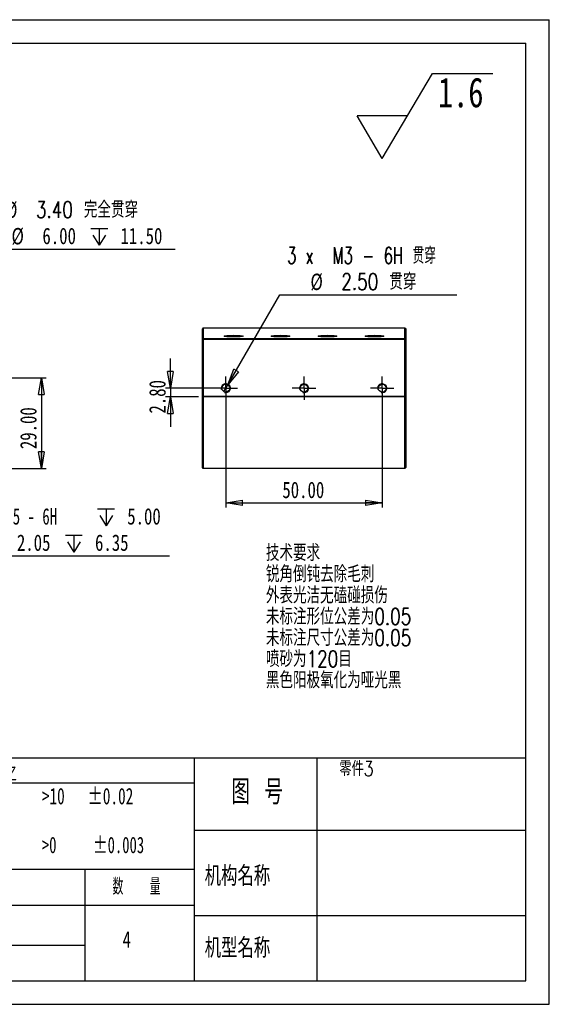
# Model space of a CAD drawing. Header units: millimetres. Extents: x 0 to 297, y 0 to 210.
# Tile 4 of 4: x 184 to 297, y 0 to 210. Entities that reach past the tile are written whole.
import ezdxf

# ---------------------------------------------------------------- set-up
doc = ezdxf.new("R2010")
doc.units = ezdxf.units.MM
doc.layers.add('图层0', color=7, linetype='Continuous', lineweight=25)
doc.styles.add('SLDTEXTSTYLE0', font='TXT', dxfattribs={"width": 0.75, "bigfont": 'bigfont'})
doc.styles.add('SLDTEXTSTYLE1', font='TXT', dxfattribs={"width": 0.75})
doc.styles.add('SLDTEXTSTYLE11', font='TXT', dxfattribs={"width": 0.660714})
doc.styles.add('SLDTEXTSTYLE12', font='TXT', dxfattribs={"width": 0.65, "bigfont": 'bigfont'})
doc.styles.add('SLDTEXTSTYLE2', font='TXT', dxfattribs={"width": 0.666667, "bigfont": 'bigfont'})
doc.styles.add('SLDTEXTSTYLE4', font='TXT', dxfattribs={"width": 0.681818})
doc.styles.add('SLDTEXTSTYLE5', font='TXT', dxfattribs={"width": 0.666667})
doc.styles.add('SLDTEXTSTYLE6', font='TXT', dxfattribs={"width": 0.653846})
doc.styles.add('SLDTEXTSTYLE7', font='TXT', dxfattribs={"width": 0.6, "bigfont": 'bigfont'})
doc.dimstyles.new('SLDDIMSTYLE0', dxfattribs={"dimtxt": 3.5, "dimasz": 3.556, "dimexe": 0, "dimexo": 0.0625, "dimgap": 0.875, "dimtad": 1, "dimlfac": 1.5, "dimrnd": 1e-09, "dimzin": 4, "dimdsep": 46, "dimtxsty": 'SLDTEXTSTYLE1', "dimblk1": 'CLOSED', "dimblk2": 'CLOSED', "dimsah": 1, "dimcen": 0.09, "dimadec": 0, "dimazin": 1, "dimtfac": 1, "dimtofl": 0, "dimtmove": 0, "dimatfit": 3, "dimldrblk": 'CLOSED', "dimfxl": 0, "dimfrac": 2, "dimtolj": 1, "dimtzin": 12, "dimarcsym": 0})
doc.dimstyles.new('SLDDIMSTYLE2', dxfattribs={"dimtxt": 3.5, "dimasz": 3.556, "dimexe": 0, "dimexo": 0.0625, "dimgap": 0.875, "dimtad": 1, "dimlfac": 1.5, "dimrnd": 1e-09, "dimzin": 4, "dimdsep": 46, "dimtxsty": 'SLDTEXTSTYLE1', "dimblk1": 'CLOSED', "dimblk2": 'CLOSED', "dimsah": 1, "dimcen": 0.09, "dimadec": 0, "dimazin": 1, "dimtfac": 1, "dimtmove": 0, "dimatfit": 0, "dimldrblk": 'CLOSED', "dimfxl": 0, "dimfrac": 2, "dimtolj": 1, "dimtzin": 12, "dimarcsym": 0})
doc.dimstyles.new('SLDDIMSTYLE6', dxfattribs={"dimtxt": 3.5, "dimasz": 3.556, "dimexe": 0, "dimexo": 0.0625, "dimgap": 0.875, "dimtad": 0, "dimtih": 1, "dimtoh": 1, "dimlfac": 1.5, "dimrnd": 1e-09, "dimzin": 4, "dimdsep": 46, "dimtxsty": 'SLDTEXTSTYLE1', "dimblk1": 'NONE', "dimblk2": 'CLOSED', "dimsah": 1, "dimcen": 0, "dimadec": 0, "dimazin": 1, "dimtfac": 1, "dimtmove": 0, "dimatfit": 3, "dimldrblk": 'NONE', "dimfxl": 0, "dimfrac": 2, "dimtolj": 1, "dimtzin": 12, "dimarcsym": 0})
doc.dimstyles.new('SLDDIMSTYLE7', dxfattribs={"dimtxt": 3.5, "dimasz": 3.556, "dimexe": 0, "dimexo": 0.0625, "dimgap": 0.875, "dimtad": 0, "dimtih": 1, "dimtoh": 1, "dimdec": 6, "dimlfac": 1.5, "dimrnd": 1e-09, "dimzin": 12, "dimdsep": 46, "dimtxsty": 'SLDTEXTSTYLE1', "dimblk1": 'NONE', "dimblk2": 'CLOSED', "dimsah": 1, "dimcen": 0, "dimadec": 0, "dimazin": 3, "dimtfac": 1, "dimtmove": 0, "dimatfit": 3, "dimldrblk": 'NONE', "dimfxl": 0, "dimfrac": 2, "dimtolj": 1, "dimtzin": 12, "dimarcsym": 0})

# ---------------------------------------------------------------- blocks, each defined once
blk = doc.blocks.new('SW_SFSYMBOL_0')
at = {"layer": '图层0', "color": 0}
for p, q in [((-11.87, -9.07), (-1.17, 9.07)), ((-1.17, 9.07), (11.73, 9.07)), ((-11.87, -9.07), (-17.23, 0)), ((-6.52, 0), (-17.23, 0))]:
    blk.add_line(p, q, dxfattribs=at)
at = {"layer": '图层0', "color": 0, "insert": (0, 8.19), "char_height": 6.35, "attachment_point": 1, "style": 'SLDTEXTSTYLE1'}
blk.add_mtext('1.6', dxfattribs=at)
blk = doc.blocks.new('_Closed')
at = {"color": 0, "linetype": 'ByBlock', "lineweight": -2}
for p, q in [((-1, 0.166667), (0, 0)), ((-1, 0.166667), (-1, -0.166667)), ((0, 0), (-1, -0.166667)), ((0, 0), (-1, 0))]:
    blk.add_line(p, q, dxfattribs=at)
blk = doc.blocks.new('_D_6')
at = {"layer": '图层0'}
for p, q in [((152.19, 133.6), (189.76, 133.6)), ((188.76, 133.6), (188.76, 114.27)), ((113.85, 114.27), (189.76, 114.27))]:
    blk.add_line(p, q, dxfattribs=at)
at = {"layer": '图层0', "xscale": 3.556, "yscale": 3.556}
for p, rotation in [((188.76, 133.6), 90.0000000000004), ((188.76, 114.27), 270.0000000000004)]:
    blk.add_blockref('_Closed', p, dxfattribs=dict(at, rotation=rotation))
at = {"layer": '图层0', "insert": (184.24, 118.42), "char_height": 3.5, "attachment_point": 1, "rotation": 90, "style": 'SLDTEXTSTYLE1'}
blk.add_mtext('29.00', dxfattribs=at)
blk = doc.blocks.new('SW_SYMBOL_HOLE_SPOT')
at = {"layer": '图层0', "color": 0}
for p, q in [((0, 875), (0, 75)), ((1600, 75), (1600, 875)), ((0, 75), (1600, 75))]:
    blk.add_line(p, q, dxfattribs=at)
blk = doc.blocks.new('SW_SYMBOL_HOLE_DEPTH')
at = {"layer": '图层0', "color": 0}
for p, q in [((0, 875), (800, 875)), ((100, 555), (400, 75)), ((400, 875), (400, 75)), ((700, 555), (400, 75))]:
    blk.add_line(p, q, dxfattribs=at)
blk = doc.blocks.new('_D_10')
at = {"layer": '图层0'}
for p, q in [((151.25, 166.46), (155.12, 165.42)), ((155.12, 165.42), (171.37, 161.07)), ((171.37, 161.07), (217.25, 161.07))]:
    blk.add_line(p, q, dxfattribs=at)
at = {"layer": '图层0', "xscale": 3.556, "yscale": 3.556, "rotation": 165.0000000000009}
blk.add_blockref('_Closed', (155.12, 165.42, 11), dxfattribs=at)
at = {"layer": '图层0', "xscale": 0.004470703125, "yscale": 0.004470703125, "zscale": 0.004470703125}
for name, p in [('SW_SYMBOL_HOLE_SPOT', (172.96, 161.55)), ('SW_SYMBOL_HOLE_DEPTH', (199.32, 161.55))]:
    blk.add_blockref(name, p, dxfattribs=at)
at = {"layer": '图层0', "char_height": 3.5, "attachment_point": 1}
for s, insert, style in [('8 x', (173.6, 171.24), 'SLDTEXTSTYLE5'), ('%%c', (181.02, 171.19), 'SLDTEXTSTYLE1'), ('3.40 完全贯穿', (187.61, 171.24), 'SLDTEXTSTYLE0'), ('%%c', (182.4, 165.58), 'SLDTEXTSTYLE1'), ('6.00', (188.99, 165.63), 'SLDTEXTSTYLE1'), ('11.50', (205.63, 165.63), 'SLDTEXTSTYLE1')]:
    blk.add_mtext(s, dxfattribs=dict(at, insert=insert, style=style))
blk = doc.blocks.new('_None')
blk = doc.blocks.new('_D_16')
at = {"layer": '图层0'}
for p, q in [((139.86, 103.32), (141.18, 102.97)), ((141.18, 102.97), (168.5, 95.65)), ((168.5, 95.65), (216.1, 95.65))]:
    blk.add_line(p, q, dxfattribs=at)
at = {"layer": '图层0', "xscale": 0.004470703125, "yscale": 0.004470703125, "zscale": 0.004470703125}
for p in [(200.76, 101.74), (193.88, 96.13)]:
    blk.add_blockref('SW_SYMBOL_HOLE_DEPTH', p, dxfattribs=at)
at = {"layer": '图层0', "xscale": 3.556, "yscale": 3.556, "rotation": 165.0000000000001}
blk.add_blockref('_Closed', (141.18, 102.97, -11), dxfattribs=at)
at = {"layer": '图层0', "char_height": 3.5, "attachment_point": 1}
for s, insert, style in [('4 x  M2.5 - 6H', (170.09, 105.82), 'SLDTEXTSTYLE11'), ('5.00', (207.07, 105.82), 'SLDTEXTSTYLE1'), ('%%c', (176.97, 100.16), 'SLDTEXTSTYLE1'), ('2.05', (183.56, 100.21), 'SLDTEXTSTYLE1'), ('6.35', (200.2, 100.21), 'SLDTEXTSTYLE1')]:
    blk.add_mtext(s, dxfattribs=dict(at, insert=insert, style=style))
blk = doc.blocks.new('_D_20')
at = {"layer": '图层0'}
for p, q in [((228.48, 132.12), (239.57, 151.33)), ((239.57, 151.33), (277.28, 151.33)), ((227.65, 130.68), (228.48, 132.12))]:
    blk.add_line(p, q, dxfattribs=at)
at = {"layer": '图层0', "xscale": 3.556, "yscale": 3.556, "rotation": 240.000000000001}
blk.add_blockref('_Closed', (228.48, 132.12, 5.83), dxfattribs=at)
at = {"layer": '图层0', "char_height": 3.5, "attachment_point": 1}
for s, insert, style in [('3 x  M3 - 6H 贯穿', (241.16, 161.45), 'SLDTEXTSTYLE12'), ('%%c', (246.1, 155.84), 'SLDTEXTSTYLE1'), ('2.50 贯穿', (252.69, 155.89), 'SLDTEXTSTYLE0')]:
    blk.add_mtext(s, dxfattribs=dict(at, insert=insert, style=style))
blk = doc.blocks.new('_D_21')
at = {"layer": '图层0'}
for p, q in [((228.07, 130.4), (228.07, 105.95)), ((261.4, 130.4), (261.4, 105.95)), ((228.07, 106.95), (261.4, 106.95))]:
    blk.add_line(p, q, dxfattribs=at)
at = {"layer": '图层0', "xscale": 3.556, "yscale": 3.556, "rotation": 180.0000000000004}
blk.add_blockref('_Closed', (228.07, 106.95, 5.83), dxfattribs=at)
at = {"layer": '图层0', "xscale": 3.556, "yscale": 3.556}
blk.add_blockref('_Closed', (261.4, 106.95, 5.83), dxfattribs=at)
at = {"layer": '图层0', "insert": (240.12, 111.47), "char_height": 3.5, "attachment_point": 1, "style": 'SLDTEXTSTYLE1'}
blk.add_mtext('50.00', dxfattribs=at)
blk = doc.blocks.new('_D_22')
at = {"layer": '图层0'}
for p, q in [((216.25, 131.4), (216.25, 137.75)), ((227.07, 131.4), (215.25, 131.4)), ((216.25, 131.4), (216.25, 129.53)), ((222.27, 129.53), (215.25, 129.53)), ((216.25, 129.53), (216.25, 123.18))]:
    blk.add_line(p, q, dxfattribs=at)
at = {"layer": '图层0', "xscale": 3.556, "yscale": 3.556}
for p, rotation in [((216.25, 131.4, 5.83), 270.0000000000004), ((216.25, 129.53, 5.83), 90.0000000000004)]:
    blk.add_blockref('_Closed', p, dxfattribs=dict(at, rotation=rotation))
at = {"layer": '图层0', "insert": (211.73, 126), "char_height": 3.5, "attachment_point": 1, "rotation": 90, "style": 'SLDTEXTSTYLE1'}
blk.add_mtext('2.80', dxfattribs=at)
blk = doc.blocks.new('SW_CENTERMARKSYMBOL_20')
at = {"layer": '图层0', "color": 0}
for p, q in [((0, 1.67), (0, 2.5)), ((-1.67, 0), (-2.5, 0)), ((0, 0), (-1.67, 0)), ((0, 0), (0, 1.67)), ((0, 0), (0, -1.67)), ((0, 0), (1.67, 0)), ((1.67, 0), (2.5, 0)), ((0, -1.67), (0, -2.5))]:
    blk.add_line(p, q, dxfattribs=at)
blk = doc.blocks.new('SW_CENTERMARKSYMBOL_21')
at = {"layer": '图层0', "color": 0}
for p, q in [((0, 1.67), (0, 2.5)), ((-1.67, 0), (-2.5, 0)), ((0, 0), (-1.67, 0)), ((0, 0), (0, 1.67)), ((0, 0), (0, -1.67)), ((0, 0), (1.67, 0)), ((1.67, 0), (2.5, 0)), ((0, -1.67), (0, -2.5))]:
    blk.add_line(p, q, dxfattribs=at)
blk = doc.blocks.new('SW_CENTERMARKSYMBOL_22')
at = {"layer": '图层0', "color": 0}
for p, q in [((0, 1.67), (0, 2.5)), ((-1.67, 0), (-2.5, 0)), ((0, 0), (-1.67, 0)), ((0, 0), (0, 1.67)), ((0, 0), (0, -1.67)), ((0, 0), (1.67, 0)), ((1.67, 0), (2.5, 0)), ((0, -1.67), (0, -2.5))]:
    blk.add_line(p, q, dxfattribs=at)

msp = doc.modelspace()

# ---------------------------------------------------------------- linework, layer by layer
at = {"color": 7, "linetype": 'Continuous', "lineweight": 25}
for p, q in [((223.26743708, 144.26655714), (223.06743708, 144.06655714)), ((223.26743708, 144.24118846), (223.06743708, 144.04194952)), ((223.06743708, 144.04194952), (223.06743708, 144.06655714)), ((223.06743708, 141.83774854), (223.06743708, 144.04194952)), ((223.26743708, 144.26655714), (223.26743708, 144.24118846)), ((223.26743708, 144.26655714), (266.20077042, 144.26655714)), ((223.26743708, 144.24118846), (223.26743708, 142.03844593)), ((266.20077042, 144.24118846), (223.26743708, 144.24118846)), ((266.20077042, 144.24118846), (266.20077042, 144.26655714)), ((266.40077042, 144.06655714), (266.20077042, 144.26655714)), ((266.20077042, 142.03844593), (266.20077042, 144.24118846)), ((266.40077042, 144.04194952), (266.20077042, 144.24118846)), ((266.40077042, 144.06655714), (266.40077042, 144.04194952)), ((266.40077042, 144.04194952), (266.40077042, 141.83774854)), ((223.26743708, 142.03844593), (223.06743708, 141.83774854)), ((223.06743708, 141.83774854), (223.26743708, 141.8010022)), ((223.06743708, 129.73322381), (223.06743708, 141.83774854)), ((223.26743708, 142.03844593), (223.26743708, 141.8010022)), ((223.26743708, 142.03844593), (266.20077042, 142.03844593)), ((223.26743708, 141.8010022), (223.26743708, 129.73322381)), ((266.20077042, 141.8010022), (223.26743708, 141.8010022)), ((266.20077042, 141.8010022), (266.20077042, 142.03844593)), ((266.40077042, 141.83774854), (266.20077042, 142.03844593)), ((266.20077042, 141.8010022), (266.40077042, 141.83774854)), ((266.20077042, 129.73322381), (266.20077042, 141.8010022)), ((266.40077042, 141.83774854), (266.40077042, 129.73322381)), ((223.06743708, 129.73322381), (223.26743708, 129.73322381)), ((223.06743708, 129.73322381), (223.26743708, 129.53322381)), ((223.06743708, 114.46655714), (223.06743708, 129.73322381)), ((223.26743708, 129.73322381), (266.20077042, 129.73322381)), ((223.26743708, 129.53322381), (223.26743708, 129.73322381)), ((266.20077042, 129.53322381), (223.26743708, 129.53322381)), ((223.26743708, 129.53322381), (223.26743708, 114.26655714)), ((266.20077042, 129.73322381), (266.40077042, 129.73322381)), ((266.20077042, 129.53322381), (266.40077042, 129.73322381)), ((266.20077042, 129.73322381), (266.20077042, 129.53322381)), ((266.20077042, 114.26655714), (266.20077042, 129.53322381)), ((266.40077042, 129.73322381), (266.40077042, 114.46655714)), ((223.26743708, 114.26655714), (223.06743708, 114.46655714)), ((266.20077042, 114.26655714), (223.26743708, 114.26655714)), ((266.40077042, 114.46655714), (266.20077042, 114.26655714))]:
    msp.add_line(p, q, dxfattribs=at)
for centre in [(228.06743708, 131.39989048), (244.73410375, 131.39989048), (261.40077042, 131.39989048)]:
    msp.add_circle(centre, 0.83333333, dxfattribs=at)
at = {"color": 7, "linetype": 'Continuous', "lineweight": 18}
for centre in [(228.06743708, 131.39989048), (244.73410375, 131.39989048), (261.40077042, 131.39989048)]:
    msp.add_arc(centre, 1, 255, 195, dxfattribs=at)
at = {"color": 7, "linetype": 'Continuous', "lineweight": 25}
for centre in [(229.73410375, 142.51678387), (239.73410375, 142.51678387), (249.73410375, 142.51678387), (259.73410375, 142.51678387)]:
    msp.add_ellipse(centre, major_axis=(2, 0), ratio=0.0874886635, dxfattribs=at)
at = {"layer": '图层0'}
for p, q in [((0, 210), (297, 210)), ((297, 0), (297, 210)), ((5, 204.98289151), (292, 204.98289151)), ((292, 4.98289151), (292, 204.98289151)), ((221.35344271, 52.5), (221.35344271, 4.98289151)), ((292, 52.5), (5, 52.5)), ((247.5, 52.5), (247.5, 4.98289151)), ((47.75730765, 47.20668127), (221.35344271, 47.20668127)), ((221.35344271, 37.15071033), (292, 37.15071033)), ((221.35344271, 28.74144575), (5, 28.74144575)), ((198, 28.74144575), (198, 4.98289151)), ((221.35344271, 21.06252379), (47.75730765, 21.06252379)), ((221.35344271, 18.90875843), (292, 18.90875843)), ((47.75730765, 12.60987594), (198, 12.60987594)), ((5, 4.98289151), (292, 4.98289151)), ((0, 0), (297, 0))]:
    msp.add_line(p, q, dxfattribs=at)

# ---------------------------------------------------------------- block references
for name, p in [('SW_SFSYMBOL_0', (273.26719841, 189.47146455)), ('SW_CENTERMARKSYMBOL_22', (228.06743708, 131.39989048)), ('SW_CENTERMARKSYMBOL_21', (244.73410375, 131.39989048)), ('SW_CENTERMARKSYMBOL_20', (261.40077042, 131.39989048))]:
    msp.add_blockref(name, p, dxfattribs=at)

# ---------------------------------------------------------------- texts
for s, insert, char_height, attachment_point, style in [('技术要求', (236.61260516, 98.04716932), 3.5, 1, 'SLDTEXTSTYLE0'), ('锐角倒钝去除毛刺', (236.61260516, 93.52147479), 3.5, 1, 'SLDTEXTSTYLE0'), ('外表光洁无磕碰损伤', (236.61260516, 88.99578026), 3.5, 1, 'SLDTEXTSTYLE0'), ('未标注形位公差为0.05', (236.61260516, 84.47008573), 3.5, 1, 'SLDTEXTSTYLE0'), ('未标注尺寸公差为0.05', (236.61260516, 79.9443912), 3.5, 1, 'SLDTEXTSTYLE0'), ('喷砂为120目', (236.61260516, 75.41869667), 3.5, 1, 'SLDTEXTSTYLE0'), ('黑色阳极氧化为哑光黑', (236.61260516, 70.89300214), 3.5, 1, 'SLDTEXTSTYLE0'), ('未注倒角处均已C0.3倒角之', (146.68634391, 51.17447323), 3.5, 1, 'SLDTEXTSTYLE0'), ('零件3', (252.25089392, 51.84635966), 3.175, 1, 'SLDTEXTSTYLE0'), ('图 号', (234.76170021, 47.93041534), 5.291666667, 2, 'SLDTEXTSTYLE2'), ('>10   ±0.02', (188.87515748, 46.15324307), 3.5, 1, 'SLDTEXTSTYLE4'), ('>0     ±0.003', (188.87515748, 35.73812232), 3.5, 1, 'SLDTEXTSTYLE6'), ('机构名称', (223.56590485, 29.49644887), 4.233333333, 1, 'SLDTEXTSTYLE0'), ('数   量', (203.92863698, 26.86988223), 3.5, 1, 'SLDTEXTSTYLE7'), ('喷砂黑色阳极氧化', (155.35885195, 17.70489393), 3.5, 1, 'SLDTEXTSTYLE0'), ('4', (206.08468851, 15.58244478), 3.5, 1, 'SLDTEXTSTYLE1'), ('机型名称', (223.56590485, 14.14238947), 4.233333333, 1, 'SLDTEXTSTYLE0')]:
    msp.add_mtext(s, dxfattribs=dict(at, insert=insert, char_height=char_height, attachment_point=attachment_point, style=style))

# ---------------------------------------------------------------- dimensions: what is measured, and where the dimension line sits
dim = msp.add_diameter_dim_2p(p1=(151.254535, 166.4579466), p2=(155.1182383, 165.42267042), text='8 x <> 完全贯穿\\P{\\fGDT;v}%%c 6.00 {\\fGDT;x} 11.50\\P', dimstyle='SLDDIMSTYLE6', dxfattribs=at)
dim.commit()
dim.dimension.update_dxf_attribs({"geometry": '_D_10', "text_midpoint": (195.10203534, 166.67823901), "dimtype": 163})
for p1, p2, text, picture, middle in [((227.65077042, 130.67820264), (228.48410375, 132.12157831), '3 x  M3 - 6H 贯穿\\P%%c 2.50 贯穿\\P', '_D_20', (259.22015398, 156.9121801)), ((139.85967067, 103.32403715), (141.1797693, 102.97031778), '4 x  M2.5 - 6H {\\fGDT;x} 5.00\\P%%c 2.05 {\\fGDT;x} 6.35\\P', '_D_16', (193.09675171, 101.25832772))]:
    dim = msp.add_diameter_dim_2p(p1=p1, p2=p2, text=text, dimstyle='SLDDIMSTYLE7', override={"dimpost": '<>'}, dxfattribs=at)
    dim.commit()
    dim.dimension.update_dxf_attribs({"geometry": picture, "text_midpoint": middle, "dimtype": 163})
for base, p1, p2, dimstyle, picture, middle in [((216.24501622, 129.53322381), (228.06743708, 131.39989048), (223.26743708, 129.53322381), 'SLDDIMSTYLE2', '_D_22', (216.24501622, 130.52138665)), ((188.75621119, 114.26655714), (151.18638665, 133.59989048), (112.85305332, 114.26655714), 'SLDDIMSTYLE0', '_D_6', (188.75621119, 124.23784638))]:
    dim = msp.add_linear_dim(base=base, p1=p1, p2=p2, angle=90, dimstyle=dimstyle, dxfattribs=at)
    dim.commit()
    dim.dimension.update_dxf_attribs({"geometry": picture, "text_midpoint": middle, "dimtype": 160})
dim = msp.add_linear_dim(base=(261.40077042, 106.95411901), p1=(228.06743708, 131.39989048), p2=(261.40077042, 131.39989048), dimstyle='SLDDIMSTYLE0', dxfattribs=at)
dim.commit()
dim.dimension.update_dxf_attribs({"geometry": '_D_21', "text_midpoint": (245.93762757, 106.95411901), "dimtype": 160})

doc.saveas('drawing.dxf')
